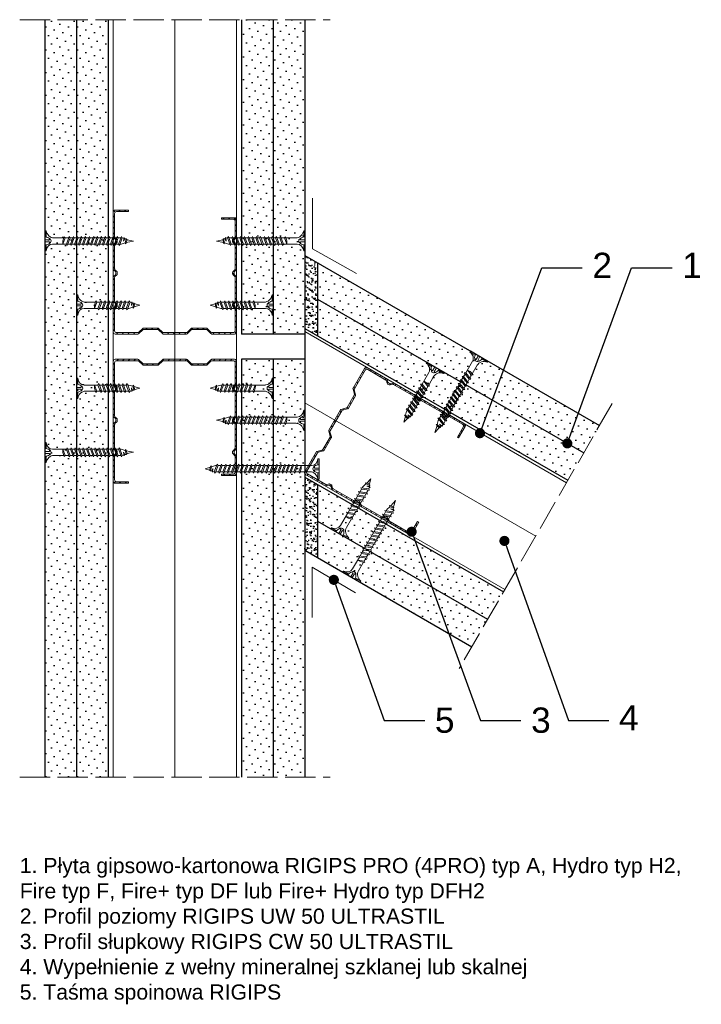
# Model space of a CAD drawing. Header units: millimetres. Extents: x 1651 to 2995, y 577 to 1691.
# Tile 1 of 4: x 1656 to 1925, y 609 to 998. Entities that reach past the tile are written whole.
import ezdxf
from ezdxf import colors
from ezdxf.entities.mleader import LeaderData, LeaderLine
from ezdxf.math import Vec2, Vec3

# ---------------------------------------------------------------- set-up
doc = ezdxf.new("R2010")
doc.units = ezdxf.units.MM
doc.linetypes.add('ACAD_ISO02W100', pattern=[15, 12, -3])
for name, color, linetype, lineweight in [('_ISOVER WELNA', 7, 'BATTING', 9), ('_RIGIPS AKCESORIA', 7, 'Continuous', 18), ('_RIGIPS G-K', 7, 'Continuous', 25), ('_RIGIPS PROFIL', 7, 'Continuous', 18), ('OPISY', 7, 'Continuous', 9), ('PRZERYWANA', 7, 'ACAD_ISO02W100', 9)]:
    doc.layers.add(name, color=color, linetype=linetype, lineweight=lineweight)
doc.styles.get("Standard").update_dxf_attribs({"font": 'arial.ttf'})
doc.linetypes.add('BATTING', pattern='A,0.00254,-2.54,[134,ltypeshp.shx,S=2.54,R=0,X=-2.54,Y=0],-5.08,[134,ltypeshp.shx,S=2.54,R=180,X=2.54,Y=0],-2.54', length=10.16254)
pattern_1 = [(45, (0.9, -216.4338), (-1.122532, 3.367596), [0, -3.175])]
pattern_2 = [(37.5, (0.9, -216.4338), (-0.0800016, 2.4470662), [0, -1.9304, 0, -2.159, 0, -2.06375]), (7.5, (0.9, -216.4338), (2.2476164, 3.5841255), [0, -1.0414, 0, -1.7399, 0, -0.66675]), (327.5, (-0.662, -216.4338), (3.9549619, 0.007186), [0, -0.635, 0, -2.286, 0, -2.9845]), (317.5, (-0.662, -216.4338), (3.817782, 1.1146466), [0, -0.3175, 0, -1.4986, 0, -1.7145])]

# ---------------------------------------------------------------- blocks, each defined once
blk = doc.blocks.new('TN 25')
at = {"layer": '_RIGIPS AKCESORIA'}
for p, q in [((0, -0.84), (0, 7.16)), ((0, 7.16), (0.46, 7.16)), ((0.46, 4.78), (0, 4.78)), ((0.46, 7.16), (0.46, 4.78)), ((1.77, 3.5), (1.77, 4.2)), ((3.02, 4.46), (8.47, 4.46)), ((7.12, 4.46), (7.12, 3.18)), ((8.03, 2.01), (7.12, 4.46)), ((8.47, 4.46), (8.79, 5)), ((9.61, 1.51), (8.47, 4.46)), ((8.79, 5), (9.93, 2.01)), ((9, 4.46), (10.1, 4.46)), ((10.1, 4.46), (10.41, 5)), ((11.23, 1.51), (10.1, 4.46)), ((10.41, 5), (11.56, 2.01)), ((10.62, 4.46), (11.67, 4.46)), ((11.67, 4.46), (11.99, 5)), ((12.81, 1.51), (11.67, 4.46)), ((11.99, 5), (13.14, 2.01)), ((12.2, 4.46), (13.21, 4.46)), ((13.21, 4.46), (13.52, 5)), ((14.34, 1.51), (13.21, 4.46)), ((13.52, 5), (14.67, 2.01)), ((13.73, 4.46), (14.8, 4.46)), ((14.8, 4.46), (15.12, 5)), ((15.94, 1.51), (14.8, 4.46)), ((15.12, 5), (16.26, 2.01)), ((15.33, 4.46), (16.42, 4.46)), ((16.42, 4.46), (16.73, 5)), ((17.55, 1.51), (16.42, 4.46)), ((16.73, 5), (17.88, 2.01)), ((16.94, 4.46), (17.99, 4.46)), ((17.99, 4.46), (18.31, 5)), ((19.13, 1.51), (17.99, 4.46)), ((18.31, 5), (19.45, 2.01)), ((18.52, 4.46), (19.68, 4.46)), ((19.68, 4.46), (20, 5)), ((20.82, 1.51), (19.68, 4.46)), ((20, 5), (21.14, 2.01)), ((20.21, 4.46), (20.7, 4.46)), ((20.7, 4.46), (22.28, 3.98)), ((22.28, 3.98), (22.56, 4.37)), ((22.7, 2.36), (22.28, 3.98)), ((22.56, 4.37), (23.03, 2.71)), ((0, 3.5), (1.77, 3.5)), ((0, 2.83), (1.77, 2.83)), ((0.46, 1.64), (0, 1.64)), ((0.46, -0.84), (0.46, 1.64)), ((1.77, 2.83), (1.77, 2.18)), ((7.49, 2.01), (3.55, 2.01)), ((7.12, 3.18), (7.65, 1.53)), ((7.65, 1.53), (8.03, 2.01)), ((9.41, 2.01), (8.03, 2.01)), ((9.93, 2.01), (9.61, 1.51)), ((11.04, 2.01), (9.93, 2.01)), ((11.56, 2.01), (11.23, 1.51)), ((12.61, 2.01), (11.56, 2.01)), ((13.14, 2.01), (12.81, 1.51)), ((14.15, 2.01), (13.14, 2.01)), ((14.67, 2.01), (14.34, 1.51)), ((15.74, 2.01), (14.67, 2.01)), ((16.26, 2.01), (15.94, 1.51)), ((17.36, 2.01), (16.26, 2.01)), ((17.88, 2.01), (17.55, 1.51)), ((18.93, 2.01), (17.88, 2.01)), ((19.45, 2.01), (19.13, 1.51)), ((19.45, 2.01), (20.62, 2.01)), ((21.14, 2.01), (20.82, 1.51)), ((21.14, 2.01), (21.81, 2.12)), ((21.85, 1.83), (21.67, 3.28)), ((21.67, 3.28), (22.14, 2.4)), ((22.14, 2.4), (21.85, 1.83)), ((22.7, 2.36), (22.14, 2.4)), ((23.03, 2.71), (22.7, 2.36)), ((22.71, 3.85), (25, 3.24)), ((25, 3.24), (23.03, 2.71)), ((0, -0.84), (0.46, -0.84))]:
    blk.add_line(p, q, dxfattribs=at)
for centre, major_axis, ratio, start_param, end_param in [((3.09, 7.67), (0.17, 3.2), 0.826134, 1.773653, 3.180586), ((-0.04, 0.9), (0, 3.93), 0.848176, -0.720942, -0.151112), ((3.37, -1.57), (0.28, 3.57), 0.832181, 0.035984, 1.430787), ((-2.73, 15.91), (0, 14.76), 0.848176, 3.399396, 3.475072), ((0.59, 4.62), (0, 2.81), 0.848176, 3.475072, 3.862535), ((1.66, 3.18), (0, 0.895), 0.848176, -1.552777, -0.720942), ((1.66, 3.18), (0, 0.895), 0.848176, 3.862535, 4.730408)]:
    blk.add_ellipse(centre, major_axis=major_axis, ratio=ratio, start_param=start_param, end_param=end_param, dxfattribs=at)
blk = doc.blocks.new('CW 50 ULTRASTIL')
h = blk.add_hatch()
h.set_pattern_fill('ANSI31', color=256, scale=0.5, style=0)
h.paths.add_polyline_path([(28.56, 40.65, -0.198912), (28.71, 41), (30.21, 42.51, 0.198912), (30.36, 42.86), (30.36, 48.45, 0.198912), (30.21, 48.8), (28.71, 50.31, -0.198912), (28.56, 50.66), (28.56, 59.85, -0.198912), (28.71, 60.2), (30.21, 61.71, 0.198912), (30.36, 62.06), (30.36, 67.65, 0.198912), (30.21, 68), (28.71, 69.51, -0.198912), (28.56, 69.86), (28.56, 78.31, -0.414214), (29.36, 79.11), (37.68, 79.11, -0.198912), (38.04, 78.96), (38.74, 78.25, 0.198912), (39.1, 78.11), (39.68, 78.11, 0.198912), (40.04, 78.25), (40.74, 78.96, -0.198912), (41.1, 79.11), (50.38, 79.11, -0.198912), (50.74, 78.96), (51.44, 78.25, 0.198912), (51.8, 78.11), (52.38, 78.11, 0.198912), (52.74, 78.25), (53.44, 78.96, -0.198912), (53.8, 79.11), (63.08, 79.11, -0.198912), (63.44, 78.96), (64.14, 78.25, 0.198912), (64.5, 78.11), (65.08, 78.11, 0.198912), (65.44, 78.25), (66.14, 78.96, -0.198912), (66.5, 79.11), (75.66, 79.11, -0.414214), (76.46, 78.31), (76.46, 73.66), (77.01, 73.66), (77.01, 78.86, 0.414214), (76.21, 79.66), (66.5, 79.66, 0.198912), (66.14, 79.51), (65.44, 78.8, -0.198912), (65.08, 78.66), (64.5, 78.66, -0.198912), (64.14, 78.8), (63.44, 79.51, 0.198912), (63.08, 79.66), (53.8, 79.66, 0.198912), (53.44, 79.51), (52.74, 78.8, -0.198912), (52.38, 78.66), (51.8, 78.66, -0.198912), (51.44, 78.8), (50.74, 79.51, 0.198912), (50.38, 79.66), (41.1, 79.66, 0.198912), (40.74, 79.51), (40.04, 78.8, -0.198912), (39.68, 78.66), (39.1, 78.66, -0.198912), (38.74, 78.8), (38.04, 79.51, 0.198912), (37.68, 79.66), (28.81, 79.66, 0.414214), (28.01, 78.86), (28.01, 69.86, 0.198912), (28.16, 69.51), (29.66, 68, -0.198912), (29.81, 67.65), (29.81, 62.06, -0.198912), (29.66, 61.71), (28.16, 60.2, 0.198912), (28.01, 59.85), (28.01, 50.66, 0.198912), (28.16, 50.31), (29.66, 48.8, -0.198912), (29.81, 48.45), (29.81, 42.86, -0.198912), (29.66, 42.51), (28.16, 41, 0.198912), (28.01, 40.65), (28.01, 31.66, 0.414214), (28.81, 30.86), (37.68, 30.86, 0.198912), (38.04, 31), (38.74, 31.71, -0.198912), (39.1, 31.86), (39.68, 31.86, -0.198912), (40.04, 31.71), (40.74, 31, 0.198912), (41.1, 30.86), (50.38, 30.86, 0.198912), (50.74, 31), (51.44, 31.71, -0.198912), (51.8, 31.86), (52.38, 31.86, -0.198912), (52.74, 31.71), (53.44, 31, 0.198912), (53.8, 30.86), (63.08, 30.86, 0.198912), (63.44, 31), (64.14, 31.71, -0.198912), (64.5, 31.86), (65.08, 31.86, -0.198912), (65.44, 31.71), (66.14, 31, 0.198912), (66.5, 30.86), (73.21, 30.86, 0.414214), (74.01, 31.66), (74.01, 36.86), (73.46, 36.86), (73.46, 32.21, -0.414214), (72.66, 31.41), (66.5, 31.41, -0.198912), (66.14, 31.55), (65.44, 32.26, 0.198912), (65.08, 32.41), (64.5, 32.41, 0.198912), (64.14, 32.26), (63.44, 31.55, -0.198912), (63.08, 31.41), (53.8, 31.41, -0.198912), (53.44, 31.55), (52.74, 32.26, 0.198912), (52.38, 32.41), (51.8, 32.41, 0.198912), (51.44, 32.26), (50.74, 31.55, -0.198912), (50.38, 31.41), (41.1, 31.41, -0.198912), (40.74, 31.55), (40.04, 32.26, 0.198912), (39.68, 32.41), (39.1, 32.41, 0.198912), (38.74, 32.26), (38.04, 31.55, -0.198912), (37.68, 31.41), (29.36, 31.41, -0.414214), (28.56, 32.21)])
at = {"layer": '_RIGIPS PROFIL'}
for p, q in [((28.01, 78.86), (28.01, 69.86)), ((28.56, 78.31), (28.56, 69.86)), ((37.68, 79.66), (28.81, 79.66)), ((37.68, 79.11), (29.36, 79.11)), ((38.04, 79.51), (38.74, 78.8)), ((38.04, 78.96), (38.74, 78.25)), ((39.68, 78.66), (39.1, 78.66)), ((39.68, 78.11), (39.1, 78.11)), ((40.74, 79.51), (40.04, 78.8)), ((40.74, 78.96), (40.04, 78.25)), ((50.38, 79.66), (41.1, 79.66)), ((50.38, 79.11), (41.1, 79.11)), ((50.74, 79.51), (51.44, 78.8)), ((50.74, 78.96), (51.44, 78.25)), ((52.38, 78.66), (51.8, 78.66)), ((52.38, 78.11), (51.8, 78.11)), ((53.44, 79.51), (52.74, 78.8)), ((53.44, 78.96), (52.74, 78.25)), ((53.8, 79.66), (63.08, 79.66)), ((53.8, 79.11), (63.08, 79.11)), ((63.44, 79.51), (64.14, 78.8)), ((63.44, 78.96), (64.14, 78.25)), ((65.08, 78.66), (64.5, 78.66)), ((65.08, 78.11), (64.5, 78.11)), ((66.14, 79.51), (65.44, 78.8)), ((66.14, 78.96), (65.44, 78.25)), ((76.21, 79.66), (66.5, 79.66)), ((75.66, 79.11), (66.5, 79.11)), ((76.46, 73.66), (76.46, 78.31)), ((77.01, 73.66), (77.01, 78.86)), ((76.46, 73.66), (77.01, 73.66)), ((29.66, 68), (28.16, 69.51)), ((30.21, 68), (28.71, 69.51)), ((29.81, 67.65), (29.81, 62.06)), ((30.36, 67.65), (30.36, 62.06)), ((28.01, 59.85), (28.01, 50.66)), ((29.66, 61.71), (28.16, 60.2)), ((28.56, 59.85), (28.56, 50.66)), ((30.21, 61.71), (28.71, 60.2)), ((29.66, 48.8), (28.16, 50.31)), ((30.21, 48.8), (28.71, 50.31)), ((29.81, 42.86), (29.81, 48.45)), ((30.36, 42.86), (30.36, 48.45)), ((28.01, 31.66), (28.01, 40.65)), ((29.66, 42.51), (28.16, 41)), ((28.56, 32.21), (28.56, 40.65)), ((30.21, 42.51), (28.71, 41)), ((73.46, 36.86), (73.46, 32.21)), ((73.46, 36.86), (74.01, 36.86)), ((74.01, 36.86), (74.01, 31.66)), ((37.68, 31.41), (29.36, 31.41)), ((38.04, 31.55), (38.74, 32.26)), ((38.04, 31), (38.74, 31.71)), ((39.68, 32.41), (39.1, 32.41)), ((39.68, 31.86), (39.1, 31.86)), ((40.74, 31.55), (40.04, 32.26)), ((40.74, 31), (40.04, 31.71)), ((50.38, 31.41), (41.1, 31.41)), ((50.74, 31.55), (51.44, 32.26)), ((50.74, 31), (51.44, 31.71)), ((52.38, 32.41), (51.8, 32.41)), ((52.38, 31.86), (51.8, 31.86)), ((53.44, 31.55), (52.74, 32.26)), ((53.44, 31), (52.74, 31.71)), ((53.8, 31.41), (63.08, 31.41)), ((63.44, 31.55), (64.14, 32.26)), ((63.44, 31), (64.14, 31.71)), ((65.08, 32.41), (64.5, 32.41)), ((65.08, 31.86), (64.5, 31.86)), ((66.14, 31.55), (65.44, 32.26)), ((66.14, 31), (65.44, 31.71)), ((72.66, 31.41), (66.5, 31.41)), ((37.68, 30.86), (28.81, 30.86)), ((50.38, 30.86), (41.1, 30.86)), ((53.8, 30.86), (63.08, 30.86)), ((73.21, 30.86), (66.5, 30.86))]:
    blk.add_line(p, q, dxfattribs=at)
for centre, radius, start, end in [((28.81, 78.86), 0.8, 90, 180), ((29.36, 78.31), 0.8, 90, 180), ((37.68, 79.16), 0.5, 45, 90), ((37.68, 78.61), 0.5, 45, 90), ((39.1, 79.16), 0.5, 225, 270), ((39.1, 78.61), 0.5, 225, 270), ((39.68, 79.16), 0.5, 270, 315), ((39.68, 78.61), 0.5, 270, 315), ((41.1, 79.16), 0.5, 90, 135), ((41.1, 78.61), 0.5, 90, 135), ((50.38, 79.16), 0.5, 45, 90), ((50.38, 78.61), 0.5, 45, 90), ((51.8, 79.16), 0.5, 225, 270), ((51.8, 78.61), 0.5, 225, 270), ((52.38, 79.16), 0.5, 270, 315), ((52.38, 78.61), 0.5, 270, 315), ((53.8, 79.16), 0.5, 90, 135), ((53.8, 78.61), 0.5, 90, 135), ((63.08, 79.16), 0.5, 45, 90), ((63.08, 78.61), 0.5, 45, 90), ((64.5, 79.16), 0.5, 225, 270), ((64.5, 78.61), 0.5, 225, 270), ((65.08, 79.16), 0.5, 270, 315), ((65.08, 78.61), 0.5, 270, 315), ((66.5, 79.16), 0.5, 90, 135), ((66.5, 78.61), 0.5, 90, 135), ((75.66, 78.31), 0.8, 0, 90), ((76.21, 78.86), 0.8, 0, 90), ((28.51, 69.86), 0.5, 180, 225), ((29.06, 69.86), 0.5, 180, 225), ((29.31, 67.65), 0.5, 0, 45), ((29.86, 67.65), 0.5, 0, 45), ((28.51, 59.85), 0.5, 135, 180), ((29.06, 59.85), 0.5, 135, 180), ((29.31, 62.06), 0.5, 315, 0), ((29.86, 62.06), 0.5, 315, 0), ((28.51, 50.66), 0.5, 180, 225), ((29.06, 50.66), 0.5, 180, 225), ((29.31, 48.45), 0.5, 0, 45), ((29.86, 48.45), 0.5, 0, 45), ((29.31, 42.86), 0.5, 315, 0), ((29.86, 42.86), 0.5, 315, 0), ((28.51, 40.65), 0.5, 135, 180), ((29.06, 40.65), 0.5, 135, 180), ((28.81, 31.66), 0.8, 180, 270), ((29.36, 32.21), 0.8, 180, 270), ((37.68, 31.91), 0.5, 270, 315), ((39.1, 31.91), 0.5, 90, 135), ((39.1, 31.36), 0.5, 90, 135), ((39.68, 31.91), 0.5, 45, 90), ((39.68, 31.36), 0.5, 45, 90), ((41.1, 31.91), 0.5, 225, 270), ((50.38, 31.91), 0.5, 270, 315), ((51.8, 31.91), 0.5, 90, 135), ((51.8, 31.36), 0.5, 90, 135), ((52.38, 31.91), 0.5, 45, 90), ((52.38, 31.36), 0.5, 45, 90), ((53.8, 31.91), 0.5, 225, 270), ((63.08, 31.91), 0.5, 270, 315), ((64.5, 31.91), 0.5, 90, 135), ((64.5, 31.36), 0.5, 90, 135), ((65.08, 31.91), 0.5, 45, 90), ((65.08, 31.36), 0.5, 45, 90), ((66.5, 31.91), 0.5, 225, 270), ((72.66, 32.21), 0.8, 270, 0), ((73.21, 31.66), 0.8, 270, 0), ((37.68, 31.36), 0.5, 270, 315), ((41.1, 31.36), 0.5, 225, 270), ((50.38, 31.36), 0.5, 270, 315), ((53.8, 31.36), 0.5, 225, 270), ((63.08, 31.36), 0.5, 270, 315), ((66.5, 31.36), 0.5, 225, 270)]:
    blk.add_arc(centre, radius, start, end, dxfattribs=at)
blk = doc.blocks.new('TN 35')
at = {"layer": '_RIGIPS AKCESORIA'}
for p, q in [((0, -0.84), (0, 7.16)), ((0, 7.16), (0.46, 7.16)), ((0.46, 4.78), (0, 4.78)), ((0.46, 7.16), (0.46, 4.78)), ((1.77, 3.5), (1.77, 4.2)), ((3.02, 4.46), (8.47, 4.46)), ((7.12, 4.46), (7.12, 3.18)), ((8.03, 2.01), (7.12, 4.46)), ((8.47, 4.46), (8.79, 5)), ((9.61, 1.51), (8.47, 4.46)), ((8.79, 5), (9.93, 2.01)), ((9, 4.46), (10.1, 4.46)), ((10.1, 4.46), (10.41, 5)), ((11.23, 1.51), (10.1, 4.46)), ((10.41, 5), (11.56, 2.01)), ((10.62, 4.46), (11.67, 4.46)), ((11.67, 4.46), (11.99, 5)), ((12.81, 1.51), (11.67, 4.46)), ((11.99, 5), (13.14, 2.01)), ((12.2, 4.46), (13.21, 4.46)), ((13.21, 4.46), (13.52, 5)), ((14.34, 1.51), (13.21, 4.46)), ((13.52, 5), (14.67, 2.01)), ((13.73, 4.46), (14.8, 4.46)), ((14.8, 4.46), (15.12, 5)), ((15.94, 1.51), (14.8, 4.46)), ((15.12, 5), (16.26, 2.01)), ((15.33, 4.46), (16.42, 4.46)), ((16.42, 4.46), (16.73, 5)), ((17.55, 1.51), (16.42, 4.46)), ((16.73, 5), (17.88, 2.01)), ((16.94, 4.46), (17.99, 4.46)), ((17.99, 4.46), (18.31, 5)), ((19.13, 1.51), (17.99, 4.46)), ((18.31, 5), (19.45, 2.01)), ((18.52, 4.46), (19.57, 4.46)), ((19.57, 4.46), (19.88, 5)), ((20.7, 1.51), (19.57, 4.46)), ((19.88, 5), (21.03, 2.01)), ((20.09, 4.46), (21.14, 4.46)), ((21.14, 4.46), (21.46, 5)), ((22.28, 1.51), (21.14, 4.46)), ((21.46, 5), (22.6, 2.01)), ((21.67, 4.46), (22.72, 4.46)), ((22.72, 4.46), (23.03, 5)), ((23.85, 1.51), (22.72, 4.46)), ((23.03, 5), (24.18, 2.01)), ((23.24, 4.46), (24.29, 4.46)), ((24.29, 4.46), (24.61, 5)), ((25.43, 1.51), (24.29, 4.46)), ((24.61, 5), (25.75, 2.01)), ((24.81, 4.46), (25.87, 4.46)), ((25.87, 4.46), (26.18, 5)), ((27, 1.51), (25.87, 4.46)), ((26.18, 5), (27.33, 2.01)), ((26.39, 4.46), (27.44, 4.46)), ((27.44, 4.46), (27.76, 5)), ((28.58, 1.51), (27.44, 4.46)), ((27.76, 5), (28.9, 2.01)), ((27.96, 4.46), (29.13, 4.46)), ((29.13, 4.46), (29.45, 5)), ((30.27, 1.51), (29.13, 4.46)), ((29.45, 5), (30.59, 2.01)), ((29.65, 4.46), (30.15, 4.46)), ((30.15, 4.46), (31.73, 3.98)), ((31.73, 3.98), (32.01, 4.37)), ((32.15, 2.36), (31.73, 3.98)), ((32.01, 4.37), (32.48, 2.71)), ((0, 3.5), (1.77, 3.5)), ((0, 2.83), (1.77, 2.83)), ((0.46, 1.64), (0, 1.64)), ((0.46, -0.84), (0.46, 1.64)), ((1.77, 2.83), (1.77, 2.18)), ((7.49, 2.01), (3.55, 2.01)), ((7.12, 3.18), (7.65, 1.53)), ((7.65, 1.53), (8.03, 2.01)), ((9.41, 2.01), (8.03, 2.01)), ((9.93, 2.01), (9.61, 1.51)), ((11.04, 2.01), (9.93, 2.01)), ((11.56, 2.01), (11.23, 1.51)), ((12.61, 2.01), (11.56, 2.01)), ((13.14, 2.01), (12.81, 1.51)), ((14.15, 2.01), (13.14, 2.01)), ((14.67, 2.01), (14.34, 1.51)), ((15.74, 2.01), (14.67, 2.01)), ((16.26, 2.01), (15.94, 1.51)), ((17.36, 2.01), (16.26, 2.01)), ((17.88, 2.01), (17.55, 1.51)), ((18.93, 2.01), (17.84, 2.01)), ((19.45, 2.01), (19.13, 1.51)), ((20.51, 2.01), (19.41, 2.01)), ((21.03, 2.01), (20.7, 1.51)), ((22.08, 2.01), (20.99, 2.01)), ((22.6, 2.01), (22.28, 1.51)), ((23.66, 2.01), (22.56, 2.01)), ((24.18, 2.01), (23.85, 1.51)), ((25.23, 2.01), (24.14, 2.01)), ((25.75, 2.01), (25.43, 1.51)), ((26.81, 2.01), (25.71, 2.01)), ((27.33, 2.01), (27, 1.51)), ((28.38, 2.01), (27.33, 2.01)), ((28.9, 2.01), (28.58, 1.51)), ((28.9, 2.01), (30.07, 2.01)), ((30.59, 2.01), (30.27, 1.51)), ((30.59, 2.01), (31.26, 2.12)), ((31.3, 1.83), (31.12, 3.28)), ((31.12, 3.28), (31.59, 2.4)), ((31.59, 2.4), (31.3, 1.83)), ((32.15, 2.36), (31.59, 2.4)), ((32.48, 2.71), (32.15, 2.36)), ((32.16, 3.85), (35, 3.24)), ((35, 3.24), (32.48, 2.71)), ((0, -0.84), (0.46, -0.84))]:
    blk.add_line(p, q, dxfattribs=at)
for centre, major_axis, ratio, start_param, end_param in [((3.09, 7.67), (0.17, 3.2), 0.826134, 1.773653, 3.180586), ((-0.04, 0.9), (0, 3.93), 0.848176, -0.720942, -0.151112), ((3.37, -1.57), (0.28, 3.57), 0.832181, 0.035984, 1.430787), ((-2.73, 15.91), (0, 14.76), 0.848176, 3.399396, 3.475072), ((0.59, 4.62), (0, 2.81), 0.848176, 3.475072, 3.862535), ((1.66, 3.18), (0, 0.895), 0.848176, -1.552777, -0.720942), ((1.66, 3.18), (0, 0.895), 0.848176, 3.862535, 4.730408)]:
    blk.add_ellipse(centre, major_axis=major_axis, ratio=ratio, start_param=start_param, end_param=end_param, dxfattribs=at)
blk = doc.blocks.new('TN 45')
at = {"layer": '_RIGIPS AKCESORIA'}
for p, q in [((0, -0.84), (0, 7.16)), ((0, 7.16), (0.46, 7.16)), ((0.46, 4.78), (0, 4.78)), ((0.46, 7.16), (0.46, 4.78)), ((1.77, 3.5), (1.77, 4.2)), ((3.02, 4.46), (8.47, 4.46)), ((7.12, 4.46), (7.12, 3.18)), ((8.03, 2.01), (7.12, 4.46)), ((8.47, 4.46), (8.79, 5)), ((9.61, 1.51), (8.47, 4.46)), ((8.79, 5), (9.93, 2.01)), ((9, 4.46), (10.1, 4.46)), ((10.1, 4.46), (10.41, 5)), ((11.23, 1.51), (10.1, 4.46)), ((10.41, 5), (11.56, 2.01)), ((10.62, 4.46), (11.67, 4.46)), ((11.67, 4.46), (11.99, 5)), ((12.81, 1.51), (11.67, 4.46)), ((11.99, 5), (13.14, 2.01)), ((12.2, 4.46), (13.21, 4.46)), ((13.21, 4.46), (13.52, 5)), ((14.34, 1.51), (13.21, 4.46)), ((13.52, 5), (14.67, 2.01)), ((13.73, 4.46), (14.8, 4.46)), ((14.8, 4.46), (15.12, 5)), ((15.94, 1.51), (14.8, 4.46)), ((15.12, 5), (16.26, 2.01)), ((15.33, 4.46), (16.42, 4.46)), ((16.42, 4.46), (16.73, 5)), ((17.55, 1.51), (16.42, 4.46)), ((16.73, 5), (17.88, 2.01)), ((16.94, 4.46), (17.99, 4.46)), ((17.99, 4.46), (18.31, 5)), ((19.13, 1.51), (17.99, 4.46)), ((18.31, 5), (19.45, 2.01)), ((18.52, 4.46), (19.68, 4.46)), ((19.68, 4.46), (20, 5)), ((20.82, 1.51), (19.68, 4.46)), ((20, 5), (21.14, 2.01)), ((20.21, 4.46), (21.37, 4.46)), ((21.37, 4.46), (21.69, 5)), ((22.51, 1.51), (21.37, 4.46)), ((21.69, 5), (22.83, 2.01)), ((21.9, 4.46), (23.06, 4.46)), ((23.06, 4.46), (23.38, 5)), ((24.2, 1.51), (23.06, 4.46)), ((23.38, 5), (24.52, 2.01)), ((23.59, 4.46), (24.75, 4.46)), ((24.75, 4.46), (25.07, 5)), ((25.89, 1.51), (24.75, 4.46)), ((25.07, 5), (26.21, 2.01)), ((25.28, 4.46), (26.44, 4.46)), ((26.44, 4.46), (26.76, 5)), ((27.58, 1.51), (26.44, 4.46)), ((26.76, 5), (27.9, 2.01)), ((26.96, 4.46), (28.13, 4.46)), ((28.13, 4.46), (28.45, 5)), ((29.27, 1.51), (28.13, 4.46)), ((28.45, 5), (29.59, 2.01)), ((28.65, 4.46), (29.82, 4.46)), ((29.82, 4.46), (30.14, 5)), ((30.96, 1.51), (29.82, 4.46)), ((30.14, 5), (31.28, 2.01)), ((30.34, 4.46), (31.51, 4.46)), ((31.51, 4.46), (31.83, 5)), ((32.65, 1.51), (31.51, 4.46)), ((31.83, 5), (32.97, 2.01)), ((32.03, 4.46), (33.2, 4.46)), ((33.2, 4.46), (33.52, 5)), ((34.34, 1.51), (33.2, 4.46)), ((33.52, 5), (34.66, 2.01)), ((33.72, 4.46), (34.89, 4.46)), ((34.89, 4.46), (35.21, 5)), ((36.03, 1.51), (34.89, 4.46)), ((35.21, 5), (36.35, 2.01)), ((35.41, 4.46), (36.58, 4.46)), ((36.58, 4.46), (36.9, 5)), ((37.72, 1.51), (36.58, 4.46)), ((36.9, 5), (38.04, 2.01)), ((37.1, 4.46), (38.27, 4.46)), ((38.27, 4.46), (38.59, 5)), ((39.41, 1.51), (38.27, 4.46)), ((38.59, 5), (39.73, 2.01)), ((38.79, 4.46), (39.96, 4.46)), ((39.96, 4.46), (40.28, 5)), ((41.1, 1.51), (39.96, 4.46)), ((40.28, 5), (41.42, 2.01)), ((40.48, 4.46), (40.98, 4.46)), ((40.98, 4.46), (42.56, 3.98)), ((42.56, 3.98), (42.84, 4.37)), ((42.98, 2.36), (42.56, 3.98)), ((42.84, 4.37), (43.31, 2.71)), ((0, 3.5), (1.77, 3.5)), ((0, 2.83), (1.77, 2.83)), ((0.46, 1.64), (0, 1.64)), ((0.46, -0.84), (0.46, 1.64)), ((1.77, 2.83), (1.77, 2.18)), ((7.49, 2.01), (3.55, 2.01)), ((7.12, 3.18), (7.65, 1.53)), ((7.65, 1.53), (8.03, 2.01)), ((9.41, 2.01), (8.03, 2.01)), ((9.93, 2.01), (9.61, 1.51)), ((11.04, 2.01), (9.93, 2.01)), ((11.56, 2.01), (11.23, 1.51)), ((12.61, 2.01), (11.56, 2.01)), ((13.14, 2.01), (12.81, 1.51)), ((14.15, 2.01), (13.14, 2.01)), ((14.67, 2.01), (14.34, 1.51)), ((15.74, 2.01), (14.67, 2.01)), ((16.26, 2.01), (15.94, 1.51)), ((17.36, 2.01), (16.26, 2.01)), ((17.88, 2.01), (17.55, 1.51)), ((18.93, 2.01), (17.88, 2.01)), ((19.45, 2.01), (19.13, 1.51)), ((19.45, 2.01), (20.62, 2.01)), ((20.62, 2.01), (19.57, 2.01)), ((21.14, 2.01), (20.82, 1.51)), ((21.14, 2.01), (22.31, 2.01)), ((22.31, 2.01), (21.26, 2.01)), ((22.83, 2.01), (22.51, 1.51)), ((22.83, 2.01), (24, 2.01)), ((24, 2.01), (22.95, 2.01)), ((24.52, 2.01), (24.2, 1.51)), ((24.52, 2.01), (25.69, 2.01)), ((25.69, 2.01), (24.64, 2.01)), ((26.21, 2.01), (25.89, 1.51)), ((26.21, 2.01), (27.38, 2.01)), ((27.38, 2.01), (26.33, 2.01)), ((27.9, 2.01), (27.58, 1.51)), ((27.9, 2.01), (29.07, 2.01)), ((29.07, 2.01), (28.02, 2.01)), ((29.59, 2.01), (29.27, 1.51)), ((29.59, 2.01), (30.76, 2.01)), ((30.76, 2.01), (29.71, 2.01)), ((31.28, 2.01), (30.96, 1.51)), ((31.28, 2.01), (32.45, 2.01)), ((32.45, 2.01), (31.4, 2.01)), ((32.97, 2.01), (32.65, 1.51)), ((32.97, 2.01), (34.14, 2.01)), ((34.14, 2.01), (33.09, 2.01)), ((34.66, 2.01), (34.34, 1.51)), ((34.66, 2.01), (35.83, 2.01)), ((35.83, 2.01), (34.78, 2.01)), ((36.35, 2.01), (36.03, 1.51)), ((36.35, 2.01), (37.52, 2.01)), ((37.52, 2.01), (36.47, 2.01)), ((38.04, 2.01), (37.72, 1.51)), ((38.04, 2.01), (39.21, 2.01)), ((39.21, 2.01), (38.16, 2.01)), ((39.73, 2.01), (39.41, 1.51)), ((39.73, 2.01), (40.9, 2.01)), ((41.42, 2.01), (41.1, 1.51)), ((41.42, 2.01), (42.09, 2.12)), ((42.13, 1.83), (41.95, 3.28)), ((41.95, 3.28), (42.42, 2.4)), ((42.42, 2.4), (42.13, 1.83)), ((42.98, 2.36), (42.42, 2.4)), ((43.31, 2.71), (42.98, 2.36)), ((42.99, 3.85), (45, 3.24)), ((45, 3.24), (43.31, 2.71)), ((0, -0.84), (0.46, -0.84))]:
    blk.add_line(p, q, dxfattribs=at)
for centre, major_axis, ratio, start_param, end_param in [((3.09, 7.67), (0.17, 3.2), 0.826134, 1.773653, 3.180586), ((-0.04, 0.9), (0, 3.93), 0.848176, -0.720942, -0.151112), ((3.37, -1.57), (0.28, 3.57), 0.832181, 0.035984, 1.430787), ((-2.73, 15.91), (0, 14.76), 0.848176, 3.399396, 3.475072), ((0.59, 4.62), (0, 2.81), 0.848176, 3.475072, 3.862535), ((1.66, 3.18), (0, 0.895), 0.848176, -1.552777, -0.720942), ((1.66, 3.18), (0, 0.895), 0.848176, 3.862535, 4.730408)]:
    blk.add_ellipse(centre, major_axis=major_axis, ratio=ratio, start_param=start_param, end_param=end_param, dxfattribs=at)
blk = doc.blocks.new('_Dot')
at = {"color": 0, "linetype": 'ByBlock', "lineweight": -2}
blk.add_line((-0.5, 0), (-1, 0), dxfattribs=at)
at = {"color": 0, "linetype": 'ByBlock', "const_width": 0.5}
blk.add_lwpolyline([(-0.25, 0, 1), (0.25, 0, 1)], format="xyb", close=True, dxfattribs=at)

msp = doc.modelspace()

# ---------------------------------------------------------------- hatches: boundary and pattern name
at = {"layer": '_RIGIPS G-K'}
h = msp.add_hatch(dxfattribs=at)
h.set_pattern_fill('DOTS', color=256, scale=2, angle=45, style=0)
h.set_pattern_definition([(45, (-13.4, -692.9136), (-1.122532, 3.367596), [0, -3.175])])
h.paths.add_polyline_path([(1678.1, 998.25), (1665.6, 998.25), (1665.6, 698.65), (1678.1, 698.65)])
h = msp.add_hatch(dxfattribs=at)
h.set_pattern_fill('DOTS', color=256, scale=2, angle=45, style=0)
h.set_pattern_definition([(45, (-0.9, -692.9136), (-1.122532, 3.367596), [0, -3.175])])
h.paths.add_polyline_path([(1690.6, 998.25), (1678.1, 998.25), (1678.1, 698.65), (1690.6, 698.65)])
h = msp.add_hatch(dxfattribs=at)
h.set_pattern_fill('DOTS', color=256, scale=2, angle=45, style=0)
h.set_pattern_definition(pattern_1)
h.paths.add_polyline_path([(1743.4, 873.95), (1755.9, 873.95), (1755.9, 998.25), (1743.4, 998.25)])
h.paths.add_polyline_path([(1755.9, 863.95), (1743.4, 863.95), (1743.4, 698.65), (1755.9, 698.65)])
h = msp.add_hatch(dxfattribs=at)
h.set_pattern_fill('DOTS', color=256, scale=2, angle=45, style=0)
h.set_pattern_definition(pattern_1)
h.paths.add_polyline_path([(1755.9, 873.95), (1768.4, 873.95), (1768.4, 998.25), (1755.9, 998.25)])
h.paths.add_polyline_path([(1768.4, 863.95), (1755.9, 863.95), (1755.9, 698.65), (1768.4, 698.65)])
h = msp.add_hatch(dxfattribs=at)
h.set_pattern_fill('AR-SAND', color=256, scale=0.05, style=0)
h.set_pattern_definition(pattern_2)
h.paths.add_polyline_path([(1773.4, 902.17), (1768.4, 905.06), (1768.4, 876.19), (1773.4, 873.31)])
h = msp.add_hatch(dxfattribs=at)
h.set_pattern_fill('DOTS', color=256, scale=2, angle=45, style=0)
h.set_pattern_definition(pattern_1)
h.paths.add_polyline_path([(1773.4, 902.17), (1773.4, 887.74), (1878.7, 826.94), (1884.95, 837.77)])
h = msp.add_hatch(dxfattribs=at)
h.set_pattern_fill('DOTS', color=256, scale=2, angle=45, style=0)
h.set_pattern_definition(pattern_1)
h.paths.add_polyline_path([(1773.4, 887.74), (1773.4, 873.31), (1872.45, 816.12), (1878.7, 826.94)])
h = msp.add_hatch(dxfattribs=at)
h.set_pattern_fill('AR-SAND', color=256, scale=0.05, style=0)
h.set_pattern_definition(pattern_2)
h.paths.add_polyline_path([(1773.4, 814.42), (1768.4, 817.3), (1768.4, 788.43), (1773.4, 785.55)])
h = msp.add_hatch(dxfattribs=at)
h.set_pattern_fill('DOTS', color=256, scale=2, angle=45, style=0)
h.set_pattern_definition(pattern_1)
h.paths.add_polyline_path([(1773.4, 814.42), (1773.4, 799.98), (1840.7, 761.13), (1846.95, 771.95)])
h = msp.add_hatch(dxfattribs=at)
h.set_pattern_fill('DOTS', color=256, scale=2, angle=45, style=0)
h.set_pattern_definition(pattern_1)
h.paths.add_polyline_path([(1773.4, 799.98), (1773.4, 785.55), (1834.45, 750.3), (1840.7, 761.13)])

# ---------------------------------------------------------------- linework, layer by layer
at = {"layer": '_ISOVER WELNA', "ltscale": 2.4}
for p, q in [((1717, 998.25), (1717, 698.65)), ((1859.7, 794.03), (1768.4, 846.75))]:
    msp.add_line(p, q, dxfattribs=at)
at = {"layer": '_RIGIPS AKCESORIA'}
for p, q in [((1771.42, 927.64), (1771.42, 907.64)), ((1771.42, 907.64), (1788.87, 897.86)), ((1771.25, 761.81), (1771.25, 781.81)), ((1771.25, 781.81), (1788.49, 771.67))]:
    msp.add_line(p, q, dxfattribs=at)
at = {"layer": '_RIGIPS G-K'}
for p, q in [((1665.6, 998.25), (1665.6, 698.65)), ((1678.1, 998.25), (1678.1, 698.65)), ((1690.6, 998.25), (1690.6, 698.65)), ((1743.4, 998.25), (1743.4, 873.95)), ((1755.9, 998.25), (1755.9, 873.95)), ((1768.4, 998.25), (1768.4, 873.95)), ((1768.4, 905.06), (1884.95, 837.77)), ((1773.4, 902.17), (1773.4, 873.31)), ((1773.4, 887.74), (1878.7, 826.94)), ((1768.4, 876.19), (1872.45, 816.12)), ((1768.4, 873.95), (1743.4, 873.95)), ((1768.4, 873.95), (1768.4, 698.65)), ((1768.4, 863.95), (1743.4, 863.95)), ((1743.4, 863.95), (1743.4, 698.65)), ((1755.9, 863.95), (1755.9, 698.65)), ((1768.4, 817.3), (1846.95, 771.95)), ((1773.4, 814.42), (1773.4, 785.55)), ((1773.4, 799.98), (1840.7, 761.13)), ((1768.4, 788.43), (1834.45, 750.3))]:
    msp.add_line(p, q, dxfattribs=at)
at = {"layer": '_RIGIPS PROFIL'}
for p, q in [((1692.6, 998.25), (1692.6, 698.65)), ((1741.4, 998.25), (1741.4, 698.65)), ((1768.4, 874.92), (1871.9, 815.17)), ((1768.4, 818.57), (1847.5, 772.9))]:
    msp.add_line(p, q, dxfattribs=at)
at = {"layer": 'PRZERYWANA'}
for p, q in [((1655.6, 998.25), (1778.4, 998.25)), ((1889.95, 846.43), (1829.45, 741.64)), ((1655.6, 698.65), (1778.4, 698.65))]:
    msp.add_line(p, q, dxfattribs=at)

# ---------------------------------------------------------------- block references
at = {"xscale": -1}
msp.add_blockref('TN 45', (1774.01, 817.44), dxfattribs=at)
at = {"layer": '_RIGIPS AKCESORIA', "xscale": -1}
for name, p, rotation in [('TN 35', (1665.6, 913.97), 180), ('TN 25', (1678.1, 888.57), 180), ('TN 35', (1840.11, 863.66), 60.00000000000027), ('TN 25', (1822.86, 859.18), 60.00000000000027)]:
    msp.add_blockref(name, p, dxfattribs=dict(at, rotation=rotation))
at = {"layer": '_RIGIPS AKCESORIA'}
for name, p, rotation in [('TN 35', (1768.4, 913.97), 180), ('TN 25', (1755.9, 888.57), 180), ('TN 25', (1784.86, 793.36), 60.00000000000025), ('TN 35', (1789.61, 776.19), 60.00000000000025)]:
    msp.add_blockref(name, p, dxfattribs=dict(at, rotation=rotation))
for name, p in [('TN 25', (1678.1, 849.33)), ('TN 35', (1665.6, 823.93))]:
    msp.add_blockref(name, p, dxfattribs=at)
at = {"layer": '_RIGIPS AKCESORIA', "xscale": -1}
for name, p in [('TN 25', (1755.9, 849.33)), ('TN 35', (1768.4, 836.63))]:
    msp.add_blockref(name, p, dxfattribs=at)
at = {"layer": '_RIGIPS PROFIL', "rotation": 90}
msp.add_blockref('CW 50 ULTRASTIL', (1772.25, 845.94), dxfattribs=at)
at = {"layer": '_RIGIPS PROFIL', "xscale": -1}
for p, rotation in [((1772.25, 891.96), 90), ((1783.57, 901.79), 150)]:
    msp.add_blockref('CW 50 ULTRASTIL', p, dxfattribs=dict(at, rotation=rotation))

# ---------------------------------------------------------------- texts
at = {"insert": (1655.63, 666.76), "char_height": 6, "width": 262.6351, "attachment_point": 1}
msp.add_mtext('1. Płyta gipsowo-kartonowa RIGIPS PRO (4PRO) typ A, Hydro typ H2, Fire typ F, Fire+ typ DF lub Fire+ Hydro typ DFH2\\P2. Profil poziomy RIGIPS UW 50 ULTRASTIL\\P3. Profil słupkowy RIGIPS CW 50 ULTRASTIL\\P4. Wypełnienie z wełny mineralnej szklanej lub skalnej\\P5. Taśma spoinowa RIGIPS', dxfattribs=at)

# ---------------------------------------------------------------- leaders
at = {"layer": 'OPISY'}
ml = msp.add_multileader_mtext('Standard', dxfattribs=at)
ml.set_content('2', color=256)
ml.set_leader_properties()
ml.set_arrow_properties(name='DOT')
ml.build(insert=Vec2(0, 0))
ctx = ml.context
ctx.base_point, ctx.char_height, ctx.landing_gap_size, ctx.plane_origin = Vec3(1878.14, 900.1), 10, 4, Vec3(1685.55, 1043.76)
notes = []
notes.append((ctx, [(0, (1, 1, 0), (1862.14, 900.1), (1, 0), 16, [(0, [(1837.67, 834.74)], 0, [])])]))
ctx.mtext.insert, ctx.mtext.flow_direction = Vec3(1882.14, 906.1), 5
ml = msp.add_multileader_mtext('Standard', dxfattribs=at)
ml.set_content('1', color=256)
ml.set_leader_properties()
ml.set_arrow_properties(name='DOT')
ml.build(insert=Vec2(0, 0))
ctx = ml.context
ctx.base_point, ctx.char_height, ctx.landing_gap_size, ctx.plane_origin = Vec3(1913.65, 900.1), 10, 4, Vec3(1721.06, 1043.76)
notes.append((ctx, [(0, (1, 1, 0), (1897.65, 900.1), (1, 0), 16, [(0, [(1872.2, 830.7)], 0, [])])]))
ctx.mtext.insert, ctx.mtext.flow_direction = Vec3(1917.65, 906.1), 5
ml = msp.add_multileader_mtext('Standard', dxfattribs=at)
ml.set_content('3', color=256)
ml.set_leader_properties()
ml.set_arrow_properties(name='DOT')
ml.build(insert=Vec2(0, 0))
ctx = ml.context
ctx.base_point, ctx.char_height, ctx.landing_gap_size, ctx.plane_origin = Vec3(1853.89, 721.17), 10, 4, Vec3(1661.3, 577.51)
notes.append((ctx, [(0, (1, 1, 0), (1837.89, 721.17), (1, 0), 16, [(0, [(1810.63, 795.75)], 0, [])])]))
ctx.mtext.insert, ctx.mtext.flow_direction = Vec3(1857.89, 726.26), 5
ml = msp.add_multileader_mtext('Standard', dxfattribs=at)
ml.set_content('4', color=256)
ml.set_leader_properties()
ml.set_arrow_properties(name='DOT')
ml.build(insert=Vec2(0, 0))
ctx = ml.context
ctx.base_point, ctx.char_height, ctx.landing_gap_size, ctx.plane_origin = Vec3(1888.66, 721.17), 10, 4, Vec3(1696.07, 577.51)
notes.append((ctx, [(0, (1, 1, 0), (1872.66, 721.17), (1, 0), 16, [(0, [(1847.35, 792.15)], 0, [])])]))
ctx.mtext.insert, ctx.mtext.flow_direction = Vec3(1892.66, 727.17), 5
ml = msp.add_multileader_mtext('Standard', dxfattribs=at)
ml.set_content('5', color=256)
ml.set_leader_properties()
ml.set_arrow_properties(name='DOT')
ml.build(insert=Vec2(0, 0))
ctx = ml.context
ctx.base_point, ctx.char_height, ctx.landing_gap_size, ctx.plane_origin = Vec3(1815.82, 721.17), 10, 4, Vec3(1623.23, 577.51)
notes.append((ctx, [(0, (1, 1, 0), (1799.82, 721.17), (1, 0), 16, [(0, [(1779.87, 776.74)], 0, [])])]))
ctx.mtext.insert, ctx.mtext.flow_direction = Vec3(1819.82, 726.26), 5
for ctx, leaders in notes:
    for number, flags, end, landing, length, lines in leaders:
        leader = LeaderData()
        leader.index, (leader.has_last_leader_line, leader.has_dogleg_vector, leader.attachment_direction) = number, flags
        leader.last_leader_point, leader.dogleg_vector, leader.dogleg_length = Vec3(end), Vec3(landing), length
        for number, points, colour, breaks in lines:
            line = LeaderLine()
            line.index, line.vertices, line.color, line.breaks = number, Vec3.list(points), colors.encode_raw_color(colour), breaks
            leader.lines.append(line)
        ctx.leaders.append(leader)

doc.saveas('drawing.dxf')
